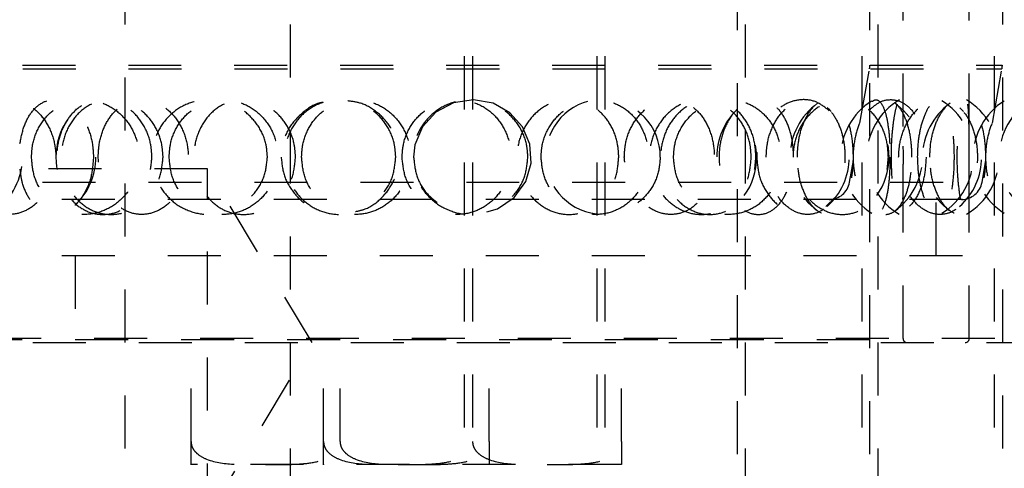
# Model space of a CAD drawing. Header units: inches. Extents: x 1772 to 2706, y -534 to -52.
# Tile 75 of 256: x 1934.929 to 1936.787, y -525.203 to -524.357. Entities that reach past the tile are written whole.
import ezdxf

# ---------------------------------------------------------------- set-up
doc = ezdxf.new("R2010")
doc.units = ezdxf.units.IN
doc.header["$LTSCALE"] = 0.5
doc.header["$MEASUREMENT"] = 0
doc.linetypes.add('HIDDEN', pattern=[0.225, 0.15, -0.075])
doc.layers.add('SID-M-H', color=4, linetype='HIDDEN')

msp = doc.modelspace()

# ---------------------------------------------------------------- linework, layer by layer
at = {"layer": 'SID-M-H'}
for p, q in [((1936.53362, -525.77667), (1936.53362, -520.46628)), ((1936.59612, -524.9584), (1936.59612, -520.47415)), ((1936.78362, -520.46628), (1936.78362, -525.77667)), ((1936.72112, -524.9584), (1936.72112, -520.71628)), ((1935.12737, -523.46628), (1935.12737, -526.46628)), ((1935.43987, -526.46628), (1935.43987, -523.46628)), ((1935.76812, -524.02628), (1935.76812, -526.46628)), ((1935.78362, -524.02628), (1935.78362, -525.77667)), ((1936.01812, -524.02628), (1936.01812, -526.46628)), ((1936.03362, -524.02628), (1936.03362, -525.77667)), ((1936.28362, -525.77667), (1936.28362, -524.02628)), ((1936.29912, -526.46628), (1936.29912, -524.02628)), ((1936.51812, -524.02628), (1936.51812, -526.46628)), ((1936.54912, -526.46628), (1936.54912, -524.02628)), ((1936.76812, -524.02628), (1936.76812, -526.46628)), ((1934.53406, -524.44283), (1936.78318, -524.44283)), ((1934.53466, -524.44967), (1936.78259, -524.44967)), ((1936.51487, -524.55265), (1936.53302, -524.44967)), ((1936.76487, -524.55265), (1936.78302, -524.44967)), ((1935.78552, -524.50804), (1935.74787, -524.51377)), ((1935.82241, -524.51482), (1935.78552, -524.50804)), ((1935.74787, -524.51377), (1935.71426, -524.53168)), ((1935.85433, -524.53274), (1935.82241, -524.51482)), ((1935.71426, -524.53168), (1935.689, -524.5595)), ((1935.87817, -524.55938), (1935.85433, -524.53274)), ((1935.689, -524.5595), (1935.67502, -524.59342)), ((1935.89189, -524.59196), (1935.87817, -524.55938)), ((1935.67502, -524.59342), (1935.67253, -524.61628)), ((1935.89412, -524.62749), (1935.89189, -524.59196)), ((1935.28362, -524.63818), (1933.28362, -524.63818)), ((1935.28362, -525.29438), (1935.28362, -524.63818)), ((1935.48076, -524.96628), (1935.28362, -524.63818)), ((1935.88412, -524.66247), (1935.89412, -524.62749)), ((1936.49528, -524.66374), (1936.50248, -524.62288)), ((1936.74528, -524.66374), (1936.75248, -524.62288)), ((1934.57197, -524.66374), (1936.74528, -524.66374)), ((1935.86231, -524.69274), (1935.88412, -524.66247)), ((1935.83099, -524.71422), (1935.86231, -524.69274)), ((1936.90862, -524.69628), (1934.40862, -524.69628)), ((1935.81068, -524.71964), (1935.83099, -524.71422)), ((1936.65862, -524.80228), (1936.65862, -524.69628)), ((1936.90862, -524.80228), (1934.40862, -524.80228)), ((1935.03362, -524.80228), (1935.03362, -524.96128)), ((1936.96938, -524.9584), (1934.34786, -524.9584)), ((1934.354, -524.96628), (1936.96325, -524.96628)), ((1936.53362, -524.96128), (1934.78362, -524.96128)), ((1935.25237, -525.15277), (1935.25237, -524.96128)), ((1935.28362, -525.29438), (1935.48076, -524.96628)), ((1935.50237, -525.15277), (1935.50237, -524.96128)), ((1935.53362, -525.15277), (1935.53362, -524.96128)), ((1935.81487, -525.15277), (1935.81487, -524.96128)), ((1936.06487, -525.15277), (1936.06487, -524.96128)), ((1936.06487, -525.19628), (1935.25237, -525.19628))]:
    msp.add_line(p, q, dxfattribs=at)
for centre, radius, start, end in [((1936.49425, -524.44283), 0.03937, 350, 0), ((1936.74425, -524.44283), 0.03937, 350, 0), ((1936.02979, -524.61572), 0.10831, 359.7065, 263.58305), ((1936.65246, -524.61628), 0.125, 120.36032, 239.41723), ((1936.65246, -524.61628), 0.125, 300.5135, 59.60359), ((1936.90246, -524.61628), 0.125, 120.36032, 239.41723), ((1934.80934, -524.61628), 0.125, 306.04827, 53.99119), ((1934.94758, -524.61628), 0.125, 314.11178, 45.92201), ((1936.36966, -524.61628), 0.125, 133.95272, 225.54569), ((1936.5079, -524.61628), 0.125, 125.75209, 233.81302), ((1936.36966, -524.61628), 0.125, 311.68963, 48.13676), ((1936.60356, -524.61628), 0.125, 122.24154, 237.88452), ((1936.5079, -524.61628), 0.125, 305.22991, 54.89493), ((1936.7579, -524.61628), 0.125, 125.75209, 233.81302), ((1936.60356, -524.61628), 0.125, 301.90391, 58.06964), ((1936.61966, -524.61628), 0.125, 311.68963, 48.13676), ((1936.85356, -524.61628), 0.125, 122.24154, 237.88452), ((1935.12236, -524.61628), 0.125, 145.0858, 214.82902), ((1936.19488, -524.61628), 0.125, 324.49643, 34.78852), ((1936.44488, -524.61628), 0.125, 324.49643, 34.78852), ((1936.45651, -524.65691), 0.03937, 270, 350), ((1936.70651, -524.65691), 0.03937, 270, 350), ((1936.604, -524.9584), 0.00787, 180, 270), ((1936.71325, -524.9584), 0.00787, 270, 0)]:
    msp.add_arc(centre, radius, start, end, dxfattribs=at)
for points, knots in [([(1934.82716, -524.61628), (1934.82805, -524.62868), (1934.82985, -524.65348), (1934.84405, -524.68643), (1934.86531, -524.71104), (1934.89196, -524.7244), (1934.9206, -524.72552), (1934.94825, -524.71492), (1934.97214, -524.69388), (1934.98965, -524.66426), (1934.99835, -524.62876), (1934.99657, -524.59121), (1934.98413, -524.55623), (1934.96274, -524.52841), (1934.93568, -524.51117), (1934.90674, -524.50607), (1934.87926, -524.51296), (1934.85565, -524.53077), (1934.83799, -524.55783), (1934.82854, -524.58791), (1934.82755, -524.6081), (1934.82716, -524.61628)], [0, 0, 0, 0, 0.0554579, 0.1109395, 0.1658403, 0.2192081, 0.2711117, 0.3223399, 0.3739729, 0.4268563, 0.4812619, 0.5368274, 0.5927419, 0.6480375, 0.7019377, 0.7542614, 0.8055938, 0.8569812, 0.9093952, 0.9633154, 1, 1, 1, 1]), ([(1934.92941, -524.59099), (1934.93172, -524.57934), (1934.93636, -524.55589), (1934.95203, -524.52845), (1934.97241, -524.51116), (1934.99575, -524.50607), (1935.01931, -524.51296), (1935.04075, -524.53077), (1935.05754, -524.55783), (1935.06684, -524.58791), (1935.06781, -524.6081), (1935.06821, -524.61628)], [0, 0, 0, 0, 0.1183897, 0.2380906, 0.3547708, 0.4680383, 0.5791599, 0.6904006, 0.8038637, 0.9205871, 1, 1, 1, 1]), ([(1934.95125, -524.61628), (1934.95228, -524.62823), (1934.95435, -524.65214), (1934.97051, -524.68399), (1934.99464, -524.70861), (1935.02569, -524.72334), (1935.06046, -524.72616), (1935.09502, -524.71622), (1935.12482, -524.69447), (1935.14586, -524.6637), (1935.15561, -524.62798), (1935.15342, -524.59156), (1935.14002, -524.55819), (1935.117, -524.53099), (1935.08664, -524.51279), (1935.05213, -524.50592), (1935.01749, -524.51171), (1934.98692, -524.52984), (1934.96433, -524.55806), (1934.95282, -524.58867), (1934.95169, -524.6086), (1934.95125, -524.61628)], [0, 0, 0, 0, 0.0520028, 0.1039827, 0.1564753, 0.2102848, 0.2652762, 0.3208623, 0.3762398, 0.4306423, 0.4836601, 0.5355284, 0.5870576, 0.6391963, 0.6925647, 0.7472181, 0.8026932, 0.8582301, 0.9130199, 0.9664974, 1, 1, 1, 1]), ([(1935.17857, -524.61628), (1935.17754, -524.62823), (1935.17549, -524.65214), (1935.15968, -524.68399), (1935.13661, -524.70861), (1935.10783, -524.72334), (1935.07676, -524.72616), (1935.04707, -524.71622), (1935.02238, -524.69447), (1935.00544, -524.6637), (1934.99772, -524.62798), (1934.99945, -524.59156), (1935.0101, -524.55819), (1935.0288, -524.53099), (1935.05418, -524.51279), (1935.0841, -524.50592), (1935.11532, -524.51171), (1935.14391, -524.52984), (1935.16569, -524.55806), (1935.17702, -524.58867), (1935.17814, -524.6086), (1935.17857, -524.61628)], [0, 0, 0, 0, 0.0520028, 0.1039827, 0.1564753, 0.2102848, 0.2652762, 0.3208623, 0.3762398, 0.4306423, 0.4836601, 0.5355284, 0.5870576, 0.6391963, 0.6925647, 0.7472181, 0.8026932, 0.8582301, 0.9130199, 0.9664974, 1, 1, 1, 1]), ([(1935.19957, -524.61628), (1935.19843, -524.62868), (1935.19614, -524.65348), (1935.17827, -524.68643), (1935.15228, -524.71104), (1935.12084, -524.7244), (1935.08838, -524.72552), (1935.05824, -524.71492), (1935.03309, -524.69388), (1935.01517, -524.66426), (1935.00641, -524.62876), (1935.00819, -524.59121), (1935.02076, -524.55623), (1935.04287, -524.52841), (1935.07179, -524.51117), (1935.10392, -524.50607), (1935.13568, -524.51296), (1935.16401, -524.53077), (1935.18585, -524.55783), (1935.19781, -524.58791), (1935.19907, -524.6081), (1935.19957, -524.61628)], [0, 0, 0, 0, 0.0554579, 0.1109395, 0.1658403, 0.2192081, 0.2711117, 0.3223399, 0.3739729, 0.4268563, 0.4812619, 0.5368274, 0.5927419, 0.6480375, 0.7019377, 0.7542614, 0.8055938, 0.8569812, 0.9093952, 0.9633154, 1, 1, 1, 1]), ([(1935.07716, -524.61628), (1935.07805, -524.62868), (1935.07985, -524.65348), (1935.09405, -524.68643), (1935.11531, -524.71104), (1935.14196, -524.7244), (1935.1706, -524.72552), (1935.19825, -524.71492), (1935.22214, -524.69388), (1935.23965, -524.66426), (1935.24835, -524.62876), (1935.24657, -524.59121), (1935.23413, -524.55623), (1935.21274, -524.52841), (1935.18568, -524.51117), (1935.15674, -524.50607), (1935.12926, -524.51296), (1935.10565, -524.53077), (1935.08799, -524.55783), (1935.07854, -524.58791), (1935.07755, -524.6081), (1935.07716, -524.61628)], [0, 0, 0, 0, 0.0554579, 0.1109395, 0.1658403, 0.2192081, 0.2711117, 0.3223399, 0.3739729, 0.4268563, 0.4812619, 0.5368274, 0.5927419, 0.6480375, 0.7019377, 0.7542614, 0.8055938, 0.8569812, 0.9093952, 0.9633154, 1, 1, 1, 1]), ([(1935.39648, -524.61628), (1935.3953, -524.62823), (1935.39293, -524.65214), (1935.37461, -524.68399), (1935.34763, -524.70861), (1935.31351, -524.72334), (1935.27609, -524.72616), (1935.23971, -524.71622), (1935.20896, -524.69447), (1935.18758, -524.6637), (1935.17775, -524.62798), (1935.17996, -524.59156), (1935.19348, -524.55819), (1935.21698, -524.53099), (1935.24847, -524.51279), (1935.28498, -524.50592), (1935.32244, -524.51171), (1935.35621, -524.52984), (1935.3816, -524.55806), (1935.39469, -524.58867), (1935.39598, -524.6086), (1935.39648, -524.61628)], [0, 0, 0, 0, 0.0520028, 0.1039827, 0.1564753, 0.2102848, 0.2652762, 0.3208623, 0.3762398, 0.4306423, 0.4836601, 0.5355284, 0.5870576, 0.6391963, 0.6925647, 0.7472181, 0.8026932, 0.8582301, 0.9130199, 0.9664974, 1, 1, 1, 1]), ([(1935.21102, -524.61628), (1935.21217, -524.62868), (1935.21447, -524.65348), (1935.2325, -524.68643), (1935.25913, -524.71104), (1935.29198, -524.7244), (1935.32667, -524.72552), (1935.35959, -524.71492), (1935.38761, -524.69388), (1935.40792, -524.66426), (1935.41793, -524.62876), (1935.41589, -524.59121), (1935.40155, -524.55623), (1935.37664, -524.52841), (1935.34469, -524.51117), (1935.30996, -524.50607), (1935.27639, -524.51296), (1935.24706, -524.53077), (1935.22482, -524.55783), (1935.21279, -524.58791), (1935.21153, -524.6081), (1935.21102, -524.61628)], [0, 0, 0, 0, 0.0554579, 0.1109395, 0.1658403, 0.2192081, 0.2711117, 0.3223399, 0.3739729, 0.4268563, 0.4812619, 0.5368274, 0.5927419, 0.6480375, 0.7019377, 0.7542614, 0.8055938, 0.8569812, 0.9093952, 0.9633154, 1, 1, 1, 1]), ([(1935.44957, -524.61628), (1935.44843, -524.62868), (1935.44614, -524.65348), (1935.42827, -524.68643), (1935.40228, -524.71104), (1935.37084, -524.7244), (1935.33838, -524.72552), (1935.30824, -524.71492), (1935.28309, -524.69388), (1935.26517, -524.66426), (1935.25641, -524.62876), (1935.25819, -524.59121), (1935.27076, -524.55623), (1935.29287, -524.52841), (1935.32179, -524.51117), (1935.35392, -524.50607), (1935.38568, -524.51296), (1935.41401, -524.53077), (1935.43585, -524.55783), (1935.44781, -524.58791), (1935.44907, -524.6081), (1935.44957, -524.61628)], [0, 0, 0, 0, 0.0554579, 0.1109395, 0.1658403, 0.2192081, 0.2711117, 0.3223399, 0.3739729, 0.4268563, 0.4812619, 0.5368274, 0.5927419, 0.6480375, 0.7019377, 0.7542614, 0.8055938, 0.8569812, 0.9093952, 0.9633154, 1, 1, 1, 1]), ([(1935.6387, -524.61628), (1935.6375, -524.62868), (1935.6351, -524.65348), (1935.6163, -524.68643), (1935.58868, -524.71104), (1935.55482, -524.7244), (1935.51934, -524.72552), (1935.4859, -524.71492), (1935.45761, -524.69388), (1935.43722, -524.66426), (1935.42719, -524.62876), (1935.42923, -524.59121), (1935.44361, -524.55623), (1935.46866, -524.52841), (1935.501, -524.51117), (1935.5364, -524.50607), (1935.57086, -524.51296), (1935.60118, -524.53077), (1935.62429, -524.55783), (1935.63685, -524.58791), (1935.63816, -524.6081), (1935.6387, -524.61628)], [0, 0, 0, 0, 0.0554579, 0.1109395, 0.1658403, 0.2192081, 0.2711117, 0.3223399, 0.3739729, 0.4268563, 0.4812619, 0.5368274, 0.5927419, 0.6480375, 0.7019377, 0.7542614, 0.8055938, 0.8569812, 0.9093952, 0.9633154, 1, 1, 1, 1]), ([(1935.46102, -524.61628), (1935.46217, -524.62868), (1935.46447, -524.65348), (1935.4825, -524.68643), (1935.50913, -524.71104), (1935.54198, -524.7244), (1935.57667, -524.72552), (1935.60959, -524.71492), (1935.63761, -524.69388), (1935.65792, -524.66426), (1935.66793, -524.62876), (1935.66589, -524.59121), (1935.65155, -524.55623), (1935.62664, -524.52841), (1935.59469, -524.51117), (1935.55996, -524.50607), (1935.52639, -524.51296), (1935.49706, -524.53077), (1935.47482, -524.55783), (1935.46279, -524.58791), (1935.46153, -524.6081), (1935.46102, -524.61628)], [0, 0, 0, 0, 0.0554579, 0.1109395, 0.1658403, 0.2192081, 0.2711117, 0.3223399, 0.3739729, 0.4268563, 0.4812619, 0.5368274, 0.5927419, 0.6480375, 0.7019377, 0.7542614, 0.8055938, 0.8569812, 0.9093952, 0.9633154, 1, 1, 1, 1]), ([(1935.65067, -524.61628), (1935.65187, -524.62868), (1935.65427, -524.65348), (1935.67301, -524.68643), (1935.70041, -524.71104), (1935.73379, -524.7244), (1935.76852, -524.72552), (1935.80102, -524.71492), (1935.82833, -524.69388), (1935.84792, -524.66426), (1935.85752, -524.62876), (1935.85557, -524.59121), (1935.8418, -524.55623), (1935.81769, -524.52841), (1935.78637, -524.51117), (1935.75186, -524.50607), (1935.718, -524.51296), (1935.68803, -524.53077), (1935.66505, -524.55783), (1935.65251, -524.58791), (1935.6512, -524.6081), (1935.65067, -524.61628)], [0, 0, 0, 0, 0.0554579, 0.1109395, 0.1658403, 0.2192081, 0.2711117, 0.3223399, 0.3739729, 0.4268563, 0.4812619, 0.5368274, 0.5927419, 0.6480375, 0.7019377, 0.7542614, 0.8055938, 0.8569812, 0.9093952, 0.9633154, 1, 1, 1, 1]), ([(1935.8881, -524.61628), (1935.88697, -524.62823), (1935.8847, -524.65214), (1935.86704, -524.68399), (1935.8408, -524.70861), (1935.80725, -524.72334), (1935.76994, -524.72616), (1935.73316, -524.71622), (1935.70167, -524.69447), (1935.67955, -524.6637), (1935.66932, -524.62798), (1935.67162, -524.59156), (1935.68567, -524.55819), (1935.70992, -524.53099), (1935.74207, -524.51279), (1935.77886, -524.50592), (1935.81608, -524.51171), (1935.84918, -524.52984), (1935.87379, -524.55806), (1935.88639, -524.58867), (1935.88763, -524.6086), (1935.8881, -524.61628)], [0, 0, 0, 0, 0.0520028, 0.1039827, 0.1564753, 0.2102848, 0.2652762, 0.3208623, 0.3762398, 0.4306423, 0.4836601, 0.5355284, 0.5870576, 0.6391963, 0.6925647, 0.7472181, 0.8026932, 0.8582301, 0.9130199, 0.9664974, 1, 1, 1, 1]), ([(1936.05965, -524.61628), (1936.05861, -524.62868), (1936.05651, -524.65348), (1936.04004, -524.68643), (1936.01556, -524.71104), (1935.98514, -524.7244), (1935.95277, -524.72552), (1935.92181, -524.71492), (1935.89527, -524.69388), (1935.87595, -524.66426), (1935.86638, -524.62876), (1935.86833, -524.59121), (1935.88202, -524.55623), (1935.90568, -524.52841), (1935.93585, -524.51117), (1935.96839, -524.50607), (1935.9996, -524.51296), (1936.02667, -524.53077), (1936.04706, -524.55783), (1936.05804, -524.58791), (1936.05919, -524.6081), (1936.05965, -524.61628)], [0, 0, 0, 0, 0.0554579, 0.1109395, 0.1658403, 0.2192081, 0.2711117, 0.3223399, 0.3739729, 0.4268563, 0.4812619, 0.5368274, 0.5927419, 0.6480375, 0.7019377, 0.7542614, 0.8055938, 0.8569812, 0.9093952, 0.9633154, 1, 1, 1, 1]), ([(1935.91301, -524.61628), (1935.91414, -524.62823), (1935.9164, -524.65214), (1935.93385, -524.68399), (1935.95943, -524.70861), (1935.99159, -524.72334), (1936.02659, -524.72616), (1936.06036, -524.71622), (1936.08871, -524.69447), (1936.10829, -524.6637), (1936.11726, -524.62798), (1936.11525, -524.59156), (1936.10289, -524.55819), (1936.08133, -524.53099), (1936.05225, -524.51279), (1936.0183, -524.50592), (1935.98319, -524.51171), (1935.95131, -524.52984), (1935.9272, -524.55806), (1935.91472, -524.58867), (1935.91349, -524.6086), (1935.91301, -524.61628)], [0, 0, 0, 0, 0.0520028, 0.1039827, 0.1564753, 0.2102848, 0.2652762, 0.3208623, 0.3762398, 0.4306423, 0.4836601, 0.5355284, 0.5870576, 0.6391963, 0.6925647, 0.7472181, 0.8026932, 0.8582301, 0.9130199, 0.9664974, 1, 1, 1, 1]), ([(1936.07008, -524.61628), (1936.07112, -524.62868), (1936.0732, -524.65348), (1936.08941, -524.68643), (1936.11286, -524.71104), (1936.14098, -524.7244), (1936.16976, -524.72552), (1936.19621, -524.71492), (1936.21809, -524.69388), (1936.23358, -524.66426), (1936.24111, -524.62876), (1936.23958, -524.59121), (1936.22876, -524.55623), (1936.20961, -524.52841), (1936.18435, -524.51117), (1936.15601, -524.50607), (1936.12773, -524.51296), (1936.1023, -524.53077), (1936.08255, -524.55783), (1936.07168, -524.58791), (1936.07054, -524.6081), (1936.07008, -524.61628)], [0, 0, 0, 0, 0.0554579, 0.1109395, 0.1658403, 0.2192081, 0.2711117, 0.3223399, 0.3739729, 0.4268563, 0.4812619, 0.5368274, 0.5927419, 0.6480375, 0.7019377, 0.7542614, 0.8055938, 0.8569812, 0.9093952, 0.9633154, 1, 1, 1, 1]), ([(1936.30965, -524.61628), (1936.30861, -524.62868), (1936.30651, -524.65348), (1936.29004, -524.68643), (1936.26556, -524.71104), (1936.23514, -524.7244), (1936.20277, -524.72552), (1936.17181, -524.71492), (1936.14527, -524.69388), (1936.12595, -524.66426), (1936.11638, -524.62876), (1936.11833, -524.59121), (1936.13202, -524.55623), (1936.15568, -524.52841), (1936.18585, -524.51117), (1936.21839, -524.50607), (1936.2496, -524.51296), (1936.27667, -524.53077), (1936.29706, -524.55783), (1936.30804, -524.58791), (1936.30919, -524.6081), (1936.30965, -524.61628)], [0, 0, 0, 0, 0.0554579, 0.1109395, 0.1658403, 0.2192081, 0.2711117, 0.3223399, 0.3739729, 0.4268563, 0.4812619, 0.5368274, 0.5927419, 0.6480375, 0.7019377, 0.7542614, 0.8055938, 0.8569812, 0.9093952, 0.9633154, 1, 1, 1, 1]), ([(1936.31844, -524.61628), (1936.31755, -524.62823), (1936.31576, -524.65214), (1936.30182, -524.68399), (1936.28086, -524.70861), (1936.25367, -524.72334), (1936.22294, -524.72616), (1936.19212, -524.71622), (1936.16532, -524.69447), (1936.14628, -524.6637), (1936.13742, -524.62798), (1936.13942, -524.59156), (1936.15157, -524.55819), (1936.17237, -524.53099), (1936.19962, -524.51279), (1936.23033, -524.50592), (1936.26088, -524.51171), (1936.28759, -524.52984), (1936.30716, -524.55806), (1936.31708, -524.58867), (1936.31806, -524.6086), (1936.31844, -524.61628)], [0, 0, 0, 0, 0.0520028, 0.1039827, 0.1564753, 0.2102848, 0.2652762, 0.3208623, 0.3762398, 0.4306423, 0.4836601, 0.5355284, 0.5870576, 0.6391963, 0.6925647, 0.7472181, 0.8026932, 0.8582301, 0.9130199, 0.9664974, 1, 1, 1, 1]), ([(1936.16301, -524.61628), (1936.16414, -524.62823), (1936.1664, -524.65214), (1936.18385, -524.68399), (1936.20943, -524.70861), (1936.24159, -524.72334), (1936.27659, -524.72616), (1936.31036, -524.71622), (1936.33871, -524.69447), (1936.35829, -524.6637), (1936.36726, -524.62798), (1936.36525, -524.59156), (1936.35289, -524.55819), (1936.33133, -524.53099), (1936.30225, -524.51279), (1936.2683, -524.50592), (1936.23319, -524.51171), (1936.20131, -524.52984), (1936.1772, -524.55806), (1936.16472, -524.58867), (1936.16349, -524.6086), (1936.16301, -524.61628)], [0, 0, 0, 0, 0.0520028, 0.1039827, 0.1564753, 0.2102848, 0.2652762, 0.3208623, 0.3762398, 0.4306423, 0.4836601, 0.5355284, 0.5870576, 0.6391963, 0.6925647, 0.7472181, 0.8026932, 0.8582301, 0.9130199, 0.9664974, 1, 1, 1, 1]), ([(1936.38965, -524.61628), (1936.38894, -524.62868), (1936.38752, -524.65348), (1936.37621, -524.68643), (1936.35911, -524.71104), (1936.33739, -524.7244), (1936.31373, -524.72552), (1936.2906, -524.71492), (1936.2704, -524.69388), (1936.25548, -524.66426), (1936.24802, -524.62876), (1936.24955, -524.59121), (1936.26019, -524.55623), (1936.27837, -524.52841), (1936.30115, -524.51117), (1936.32521, -524.50607), (1936.34777, -524.51296), (1936.3669, -524.53077), (1936.38104, -524.55783), (1936.38855, -524.58791), (1936.38934, -524.6081), (1936.38965, -524.61628)], [0, 0, 0, 0, 0.0554579, 0.1109395, 0.1658403, 0.2192081, 0.2711117, 0.3223399, 0.3739729, 0.4268563, 0.4812619, 0.5368274, 0.5927419, 0.6480375, 0.7019377, 0.7542614, 0.8055938, 0.8569812, 0.9093952, 0.9633154, 1, 1, 1, 1]), ([(1936.4568, -524.52888), (1936.44931, -524.52284), (1936.43406, -524.51057), (1936.40593, -524.5062), (1936.37775, -524.51293), (1936.35229, -524.53078), (1936.33255, -524.55782), (1936.32168, -524.58791), (1936.32054, -524.6081), (1936.32008, -524.61628)], [0, 0, 0, 0, 0.14515295, 0.29521806, 0.44244006, 0.58981999, 0.74014417, 0.89478792, 1, 1, 1, 1]), ([(1936.3379, -524.61628), (1936.33878, -524.62823), (1936.34053, -524.65214), (1936.35402, -524.68399), (1936.37356, -524.70861), (1936.39772, -524.72334), (1936.42348, -524.72616), (1936.44779, -524.71622), (1936.46775, -524.69447), (1936.4813, -524.6637), (1936.48744, -524.62798), (1936.48607, -524.59156), (1936.47758, -524.55819), (1936.46259, -524.53099), (1936.442, -524.51279), (1936.41743, -524.50592), (1936.39145, -524.51171), (1936.36739, -524.52984), (1936.3489, -524.55806), (1936.33922, -524.58867), (1936.33827, -524.6086), (1936.3379, -524.61628)], [0, 0, 0, 0, 0.0520028, 0.1039827, 0.1564753, 0.2102848, 0.2652762, 0.3208623, 0.3762398, 0.4306423, 0.4836601, 0.5355284, 0.5870576, 0.6391963, 0.6925647, 0.7472181, 0.8026932, 0.8582301, 0.9130199, 0.9664974, 1, 1, 1, 1]), ([(1936.56844, -524.61628), (1936.56755, -524.62823), (1936.56576, -524.65214), (1936.55182, -524.68399), (1936.53086, -524.70861), (1936.50367, -524.72334), (1936.47294, -524.72616), (1936.44212, -524.71622), (1936.41532, -524.69447), (1936.39628, -524.6637), (1936.38742, -524.62798), (1936.38942, -524.59156), (1936.40157, -524.55819), (1936.42237, -524.53099), (1936.44962, -524.51279), (1936.48033, -524.50592), (1936.51088, -524.51171), (1936.53759, -524.52984), (1936.55716, -524.55806), (1936.56708, -524.58867), (1936.56806, -524.6086), (1936.56844, -524.61628)], [0, 0, 0, 0, 0.0520028, 0.1039827, 0.1564753, 0.2102848, 0.2652762, 0.3208623, 0.3762398, 0.4306423, 0.4836601, 0.5355284, 0.5870576, 0.6391963, 0.6925647, 0.7472181, 0.8026932, 0.8582301, 0.9130199, 0.9664974, 1, 1, 1, 1]), ([(1936.39673, -524.61628), (1936.39743, -524.62868), (1936.39885, -524.65348), (1936.40972, -524.68643), (1936.42514, -524.71104), (1936.44316, -524.7244), (1936.461, -524.72552), (1936.47684, -524.71492), (1936.4895, -524.69388), (1936.49821, -524.66426), (1936.50236, -524.62876), (1936.50152, -524.59121), (1936.49553, -524.55623), (1936.48465, -524.52841), (1936.46981, -524.51117), (1936.45255, -524.50607), (1936.43474, -524.51296), (1936.41823, -524.53077), (1936.40513, -524.55783), (1936.39781, -524.58791), (1936.39704, -524.6081), (1936.39673, -524.61628)], [0, 0, 0, 0, 0.0554579, 0.1109395, 0.1658403, 0.2192081, 0.2711117, 0.3223399, 0.3739729, 0.4268563, 0.4812619, 0.5368274, 0.5927419, 0.6480375, 0.7019377, 0.7542614, 0.8055938, 0.8569812, 0.9093952, 0.9633154, 1, 1, 1, 1]), ([(1936.61307, -524.61628), (1936.61257, -524.62823), (1936.61159, -524.65214), (1936.60377, -524.68399), (1936.59172, -524.70861), (1936.5756, -524.72334), (1936.55674, -524.72616), (1936.53721, -524.71622), (1936.51975, -524.69447), (1936.50709, -524.6637), (1936.50112, -524.62798), (1936.50247, -524.59156), (1936.51062, -524.55819), (1936.52438, -524.53099), (1936.54202, -524.51279), (1936.56134, -524.50592), (1936.57993, -524.51171), (1936.59563, -524.52984), (1936.60678, -524.55806), (1936.61232, -524.58867), (1936.61286, -524.6086), (1936.61307, -524.61628)], [0, 0, 0, 0, 0.0520028, 0.1039827, 0.1564753, 0.2102848, 0.2652762, 0.3208623, 0.3762398, 0.4306423, 0.4836601, 0.5355284, 0.5870576, 0.6391963, 0.6925647, 0.7472181, 0.8026932, 0.8582301, 0.9130199, 0.9664974, 1, 1, 1, 1]), ([(1936.53344, -524.52685), (1936.53939, -524.52163), (1936.5524, -524.51022), (1936.57528, -524.50625), (1936.59775, -524.51292), (1936.61691, -524.53078), (1936.63104, -524.55782), (1936.63855, -524.58791), (1936.63934, -524.6081), (1936.63965, -524.61628)], [0, 0, 0, 0, 0.128939, 0.2818504, 0.4318648, 0.5820401, 0.7352155, 0.8927924, 1, 1, 1, 1]), ([(1936.53752, -524.51142), (1936.54006, -524.50983), (1936.54629, -524.50594), (1936.55516, -524.51324), (1936.56306, -524.53069), (1936.5685, -524.55785), (1936.57124, -524.5879), (1936.57152, -524.6081), (1936.57164, -524.61628)], [0, 0, 0, 0, 0.1255494, 0.3082135, 0.4910736, 0.6775867, 0.8694592, 1, 1, 1, 1]), ([(1936.57414, -524.61628), (1936.57439, -524.62868), (1936.57488, -524.65348), (1936.57854, -524.68643), (1936.58328, -524.71104), (1936.58807, -524.7244), (1936.59189, -524.72552), (1936.59438, -524.71492), (1936.59563, -524.69388), (1936.59606, -524.66426), (1936.59611, -524.62876), (1936.59611, -524.59121), (1936.59597, -524.55623), (1936.59525, -524.52841), (1936.5934, -524.51117), (1936.5902, -524.50607), (1936.58593, -524.51296), (1936.58122, -524.53077), (1936.57703, -524.55783), (1936.57452, -524.58791), (1936.57425, -524.6081), (1936.57414, -524.61628)], [0, 0, 0, 0, 0.0554579, 0.1109395, 0.1658403, 0.2192081, 0.2711117, 0.3223399, 0.3739729, 0.4268563, 0.4812619, 0.5368274, 0.5927419, 0.6480375, 0.7019377, 0.7542614, 0.8055938, 0.8569812, 0.9093952, 0.9633154, 1, 1, 1, 1]), ([(1936.5879, -524.61628), (1936.58878, -524.62823), (1936.59053, -524.65214), (1936.60402, -524.68399), (1936.62356, -524.70861), (1936.64772, -524.72334), (1936.67348, -524.72616), (1936.69779, -524.71622), (1936.71775, -524.69447), (1936.7313, -524.6637), (1936.73744, -524.62798), (1936.73607, -524.59156), (1936.72758, -524.55819), (1936.71259, -524.53099), (1936.692, -524.51279), (1936.66743, -524.50592), (1936.64145, -524.51171), (1936.61739, -524.52984), (1936.5989, -524.55806), (1936.58922, -524.58867), (1936.58827, -524.6086), (1936.5879, -524.61628)], [0, 0, 0, 0, 0.0520028, 0.1039827, 0.1564753, 0.2102848, 0.2652762, 0.3208623, 0.3762398, 0.4306423, 0.4836601, 0.5355284, 0.5870576, 0.6391963, 0.6925647, 0.7472181, 0.8026932, 0.8582301, 0.9130199, 0.9664974, 1, 1, 1, 1]), ([(1936.62372, -524.61628), (1936.62419, -524.62823), (1936.62514, -524.65214), (1936.63234, -524.68399), (1936.64245, -524.70861), (1936.65444, -524.72334), (1936.66651, -524.72616), (1936.67714, -524.71622), (1936.68527, -524.69447), (1936.69045, -524.6637), (1936.6927, -524.62798), (1936.6922, -524.59156), (1936.68905, -524.55819), (1936.68322, -524.53099), (1936.67467, -524.51279), (1936.66374, -524.50592), (1936.65139, -524.51171), (1936.63931, -524.52984), (1936.62963, -524.55806), (1936.62443, -524.58867), (1936.62392, -524.6086), (1936.62372, -524.61628)], [0, 0, 0, 0, 0.0520028, 0.1039827, 0.1564753, 0.2102848, 0.2652762, 0.3208623, 0.3762398, 0.4306423, 0.4836601, 0.5355284, 0.5870576, 0.6391963, 0.6925647, 0.7472181, 0.8026932, 0.8582301, 0.9130199, 0.9664974, 1, 1, 1, 1]), ([(1936.64673, -524.61628), (1936.64743, -524.62868), (1936.64885, -524.65348), (1936.65972, -524.68643), (1936.67514, -524.71104), (1936.69316, -524.7244), (1936.711, -524.72552), (1936.72684, -524.71492), (1936.7395, -524.69388), (1936.74821, -524.66426), (1936.75236, -524.62876), (1936.75152, -524.59121), (1936.74553, -524.55623), (1936.73465, -524.52841), (1936.71981, -524.51117), (1936.70255, -524.50607), (1936.68474, -524.51296), (1936.66823, -524.53077), (1936.65513, -524.55783), (1936.64781, -524.58791), (1936.64704, -524.6081), (1936.64673, -524.61628)], [0, 0, 0, 0, 0.0554579, 0.1109395, 0.1658403, 0.2192081, 0.2711117, 0.3223399, 0.3739729, 0.4268563, 0.4812619, 0.5368274, 0.5927419, 0.6480375, 0.7019377, 0.7542614, 0.8055938, 0.8569812, 0.9093952, 0.9633154, 1, 1, 1, 1]), ([(1936.72105, -524.61628), (1936.72104, -524.62823), (1936.72102, -524.65214), (1936.72068, -524.68399), (1936.71962, -524.70861), (1936.71736, -524.72334), (1936.71364, -524.72616), (1936.70878, -524.71622), (1936.70367, -524.69447), (1936.69957, -524.6637), (1936.69754, -524.62798), (1936.698, -524.59156), (1936.70074, -524.55819), (1936.70508, -524.53099), (1936.71005, -524.51279), (1936.71464, -524.50592), (1936.71806, -524.51171), (1936.72004, -524.52984), (1936.72085, -524.55806), (1936.72103, -524.58867), (1936.72105, -524.6086), (1936.72105, -524.61628)], [0, 0, 0, 0, 0.0520028, 0.1039827, 0.1564753, 0.2102848, 0.2652762, 0.3208623, 0.3762398, 0.4306423, 0.4836601, 0.5355284, 0.5870576, 0.6391963, 0.6925647, 0.7472181, 0.8026932, 0.8582301, 0.9130199, 0.9664974, 1, 1, 1, 1]), ([(1936.86307, -524.61628), (1936.86257, -524.62823), (1936.86159, -524.65214), (1936.85377, -524.68399), (1936.84172, -524.70861), (1936.8256, -524.72334), (1936.80674, -524.72616), (1936.78721, -524.71622), (1936.76975, -524.69447), (1936.75709, -524.6637), (1936.75112, -524.62798), (1936.75247, -524.59156), (1936.76062, -524.55819), (1936.77438, -524.53099), (1936.79202, -524.51279), (1936.81134, -524.50592), (1936.82993, -524.51171), (1936.84563, -524.52984), (1936.85678, -524.55806), (1936.86232, -524.58867), (1936.86286, -524.6086), (1936.86307, -524.61628)], [0, 0, 0, 0, 0.0520028, 0.1039827, 0.1564753, 0.2102848, 0.2652762, 0.3208623, 0.3762398, 0.4306423, 0.4836601, 0.5355284, 0.5870576, 0.6391963, 0.6925647, 0.7472181, 0.8026932, 0.8582301, 0.9130199, 0.9664974, 1, 1, 1, 1]), ([(1935.5017, -524.51319), (1935.50042, -524.51336), (1935.48654, -524.51528), (1935.46317, -524.53064), (1935.43741, -524.55785), (1935.42433, -524.5887), (1935.42303, -524.60861), (1935.42253, -524.61628)], [0, 0, 0, 0, 0.0277822, 0.3014371, 0.5714107, 0.8349179, 1, 1, 1, 1]), ([(1935.56252, -524.71914), (1935.56879, -524.7178), (1935.58752, -524.71377), (1935.61358, -524.69408), (1935.63595, -524.66381), (1935.64616, -524.62795), (1935.64387, -524.59159), (1935.62978, -524.55812), (1935.60532, -524.53127), (1935.57648, -524.51384), (1935.55573, -524.51125), (1935.54719, -524.51019)], [0, 0, 0, 0, 0.0637565, 0.190502, 0.315016, 0.4363609, 0.5550747, 0.6730126, 0.7923452, 0.9144925, 1, 1, 1, 1]), ([(1935.06821, -524.61628), (1935.06732, -524.62868), (1935.06553, -524.65348), (1935.05168, -524.68643), (1935.03182, -524.71104), (1935.00823, -524.7244), (1934.98441, -524.72551), (1934.96274, -524.71493), (1934.94527, -524.69382), (1934.93354, -524.66755), (1934.93091, -524.6477), (1934.92982, -524.63941)], [0, 0, 0, 0, 0.1193359, 0.2387228, 0.3568599, 0.4716983, 0.5833858, 0.69362, 0.8047255, 0.9185216, 1, 1, 1, 1]), ([(1935.42253, -524.61628), (1935.42369, -524.62827), (1935.42603, -524.65224), (1935.44467, -524.68357), (1935.46545, -524.70465), (1935.48118, -524.71064), (1935.48564, -524.71234)], [0, 0, 0, 0, 0.2934271, 0.5867253, 0.8829159, 1, 1, 1, 1]), ([(1935.67253, -524.61628), (1935.67374, -524.62819), (1935.67617, -524.65201), (1935.69362, -524.68363), (1935.7117, -524.69792), (1935.7204, -524.7048)], [0, 0, 0, 0, 0.3415816, 0.6830132, 1, 1, 1, 1]), ([(1936.1381, -524.61628), (1936.13697, -524.62823), (1936.1347, -524.65212), (1936.11704, -524.68405), (1936.0908, -524.70838), (1936.05977, -524.72305), (1936.03796, -524.72332), (1936.02828, -524.72344)], [0, 0, 0, 0, 0.20535535, 0.41062049, 0.61790995, 0.83039982, 1, 1, 1, 1]), ([(1936.32008, -524.61628), (1936.32112, -524.62868), (1936.3232, -524.65348), (1936.33942, -524.68643), (1936.36285, -524.71104), (1936.39101, -524.72443), (1936.41968, -524.72542), (1936.44639, -524.71532), (1936.45984, -524.70044), (1936.46654, -524.69301)], [0, 0, 0, 0, 0.14856381, 0.29719124, 0.4442627, 0.58722746, 0.72626969, 0.8635027, 1, 1, 1, 1]), ([(1936.63965, -524.61628), (1936.63894, -524.62868), (1936.63752, -524.65348), (1936.6262, -524.68644), (1936.60912, -524.71102), (1936.58734, -524.7245), (1936.56389, -524.72516), (1936.5447, -524.71798), (1936.53571, -524.70781), (1936.53308, -524.70483)], [0, 0, 0, 0, 0.1614345, 0.322938, 0.4827508, 0.6381012, 0.7891892, 0.9383112, 1, 1, 1, 1]), ([(1936.57164, -524.61628), (1936.57138, -524.62868), (1936.57087, -524.65349), (1936.56669, -524.68638), (1936.55992, -524.71122), (1936.55066, -524.72377), (1936.54265, -524.72673), (1936.53822, -524.72225), (1936.5375, -524.72152)], [0, 0, 0, 0, 0.197234, 0.3945525, 0.5898053, 0.779606, 0.9641991, 1, 1, 1, 1]), ([(1935.25237, -525.15277), (1935.25261, -525.15536), (1935.25309, -525.16052), (1935.25723, -525.16886), (1935.26632, -525.17874), (1935.29242, -525.19247), (1935.33667, -525.19655), (1935.37387, -525.19637), (1935.393, -525.19628)], [0, 0, 0, 0, 0.0430259, 0.0858923, 0.1570897, 0.2806305, 0.6300262, 1, 1, 1, 1]), ([(1935.25237, -525.19628), (1935.25237, -525.19666), (1935.25237, -525.19723), (1935.25237, -525.18952), (1935.25237, -525.17827), (1935.25237, -525.16825), (1935.25237, -525.16008), (1935.25237, -525.15463), (1935.25237, -525.15277)], [0, 0, 0, 0, 0.4844628, 0.7279789, 0.8501815, 0.9092844, 0.9689933, 1, 1, 1, 1]), ([(1935.393, -525.19628), (1935.39552, -525.19628), (1935.41273, -525.19627), (1935.43991, -525.1964), (1935.47571, -525.19413), (1935.50095, -525.18866), (1935.51865, -525.17896), (1935.52723, -525.1711), (1935.53216, -525.1624), (1935.53355, -525.15644), (1935.53361, -525.15332), (1935.53362, -525.15277)], [0, 0, 0, 0, 0.0486536, 0.33157364, 0.52334757, 0.74039781, 0.81961513, 0.89933151, 0.94788206, 0.99084366, 1, 1, 1, 1]), ([(1935.50237, -525.15277), (1935.50261, -525.15536), (1935.50309, -525.16052), (1935.50723, -525.16886), (1935.51632, -525.17874), (1935.54242, -525.19247), (1935.58667, -525.19655), (1935.62387, -525.19637), (1935.643, -525.19628)], [0, 0, 0, 0, 0.0430259, 0.0858923, 0.1570897, 0.2806305, 0.6300262, 1, 1, 1, 1]), ([(1935.50237, -525.19628), (1935.50237, -525.19666), (1935.50237, -525.19723), (1935.50237, -525.18952), (1935.50237, -525.17827), (1935.50237, -525.16825), (1935.50237, -525.16008), (1935.50237, -525.15463), (1935.50237, -525.15277)], [0, 0, 0, 0, 0.4844628, 0.7279789, 0.8501815, 0.9092844, 0.9689933, 1, 1, 1, 1]), ([(1935.53362, -525.15277), (1935.53386, -525.15536), (1935.53434, -525.16052), (1935.53848, -525.16886), (1935.54757, -525.17874), (1935.57367, -525.19247), (1935.61792, -525.19655), (1935.65512, -525.19637), (1935.67425, -525.19628)], [0, 0, 0, 0, 0.0430259, 0.0858923, 0.1570897, 0.2806305, 0.6300262, 1, 1, 1, 1]), ([(1935.643, -525.19628), (1935.64552, -525.19628), (1935.66273, -525.19627), (1935.68991, -525.1964), (1935.72571, -525.19413), (1935.75095, -525.18866), (1935.76865, -525.17896), (1935.77723, -525.1711), (1935.78216, -525.1624), (1935.78355, -525.15644), (1935.78361, -525.15332), (1935.78362, -525.15277)], [0, 0, 0, 0, 0.0486536, 0.33157364, 0.52334757, 0.74039781, 0.81961513, 0.89933151, 0.94788206, 0.99084366, 1, 1, 1, 1]), ([(1935.67425, -525.19628), (1935.67677, -525.19628), (1935.69398, -525.19627), (1935.72116, -525.1964), (1935.75696, -525.19413), (1935.7822, -525.18866), (1935.7999, -525.17896), (1935.80848, -525.1711), (1935.81341, -525.1624), (1935.8148, -525.15644), (1935.81486, -525.15332), (1935.81487, -525.15277)], [0, 0, 0, 0, 0.0486536, 0.3315736, 0.5233476, 0.7403978, 0.8196151, 0.8993315, 0.9478821, 0.9908437, 1, 1, 1, 1]), ([(1935.78362, -525.15277), (1935.78386, -525.15536), (1935.78434, -525.16052), (1935.78848, -525.16886), (1935.79757, -525.17874), (1935.82367, -525.19247), (1935.86792, -525.19655), (1935.90512, -525.19637), (1935.92425, -525.19628)], [0, 0, 0, 0, 0.0430259, 0.0858923, 0.1570897, 0.2806305, 0.6300262, 1, 1, 1, 1]), ([(1935.81487, -525.15277), (1935.81487, -525.15288), (1935.81487, -525.1555), (1935.81487, -525.16123), (1935.81487, -525.17012), (1935.81487, -525.1805), (1935.81487, -525.1912), (1935.81487, -525.19586), (1935.81487, -525.19629), (1935.81487, -525.19628), (1935.81487, -525.19628)], [0, 0, 0, 0, 0.0019036, 0.0436469, 0.095348, 0.1719043, 0.3093236, 0.5682765, 0.8341384, 1, 1, 1, 1]), ([(1935.92425, -525.19628), (1935.92677, -525.19628), (1935.94398, -525.19627), (1935.97116, -525.1964), (1936.00696, -525.19413), (1936.0322, -525.18866), (1936.0499, -525.17896), (1936.05848, -525.1711), (1936.06341, -525.1624), (1936.0648, -525.15644), (1936.06486, -525.15332), (1936.06487, -525.15277)], [0, 0, 0, 0, 0.0486536, 0.3315736, 0.5233476, 0.7403978, 0.8196151, 0.8993315, 0.9478821, 0.9908437, 1, 1, 1, 1]), ([(1936.06487, -525.15277), (1936.06487, -525.15288), (1936.06487, -525.1555), (1936.06487, -525.16123), (1936.06487, -525.17012), (1936.06487, -525.1805), (1936.06487, -525.1912), (1936.06487, -525.19586), (1936.06487, -525.19629), (1936.06487, -525.19628), (1936.06487, -525.19628)], [0, 0, 0, 0, 0.0019036, 0.0436469, 0.095348, 0.1719043, 0.3093236, 0.5682765, 0.8341384, 1, 1, 1, 1])]:
    msp.add_open_spline(points, degree=3, knots=knots, dxfattribs=at)

doc.saveas('drawing.dxf')
